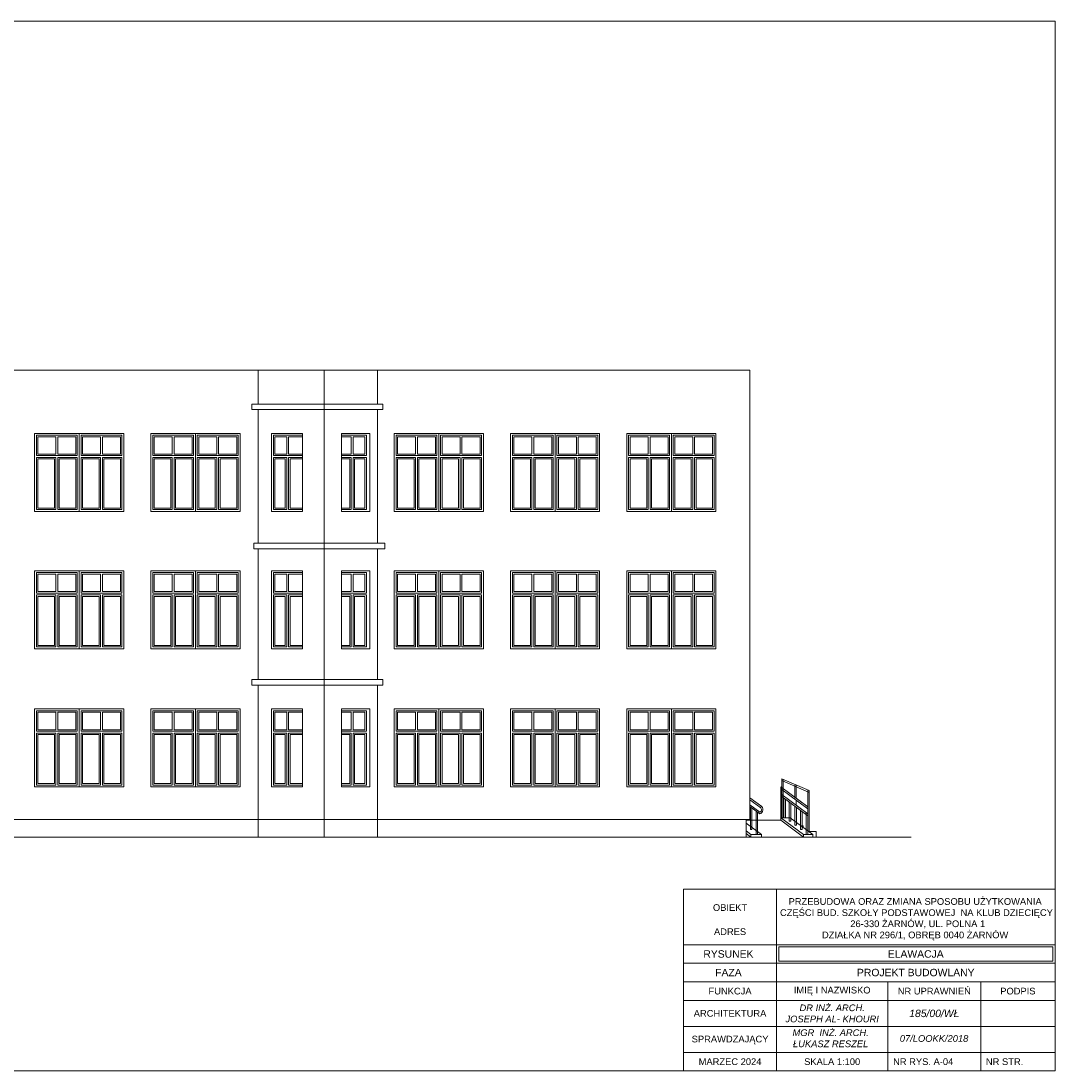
# Model space of a CAD drawing. Header units: millimetres. Extents: x 168402 to 202341, y 205146 to 229271.
# Tile 52 of 56: x 199556 to 202341, y 205426 to 208254. Entities that reach past the tile are written whole.
import ezdxf

# ---------------------------------------------------------------- set-up
doc = ezdxf.new("R2010")
doc.units = ezdxf.units.MM
doc.layers.get('0').update_dxf_attribs({"lineweight": 0})
doc.layers.add('LINIA CIENKA', color=7, linetype='Continuous', lineweight=13)
doc.layers.add('OPISY', color=251, linetype='Continuous', lineweight=9)
doc.styles.add('simplex', font='arial.ttf')

# ---------------------------------------------------------------- blocks, each defined once
blk = doc.blocks.new('G$C2A3AD980')
at = {"layer": 'LINIA CIENKA', "color": 252}
for p, q in [((23979.9, 1887), (28387.9, 1887)), ((27064.5, 1796), (27064.5, 1887)), ((27241.8, 1781), (27241.8, 1887)), ((27385.3, 1796), (27385.3, 1887)), ((28387.9, 1887), (28387.9, 677)), ((27047.5, 1796), (27400.3, 1796)), ((27047.5, 1781), (27047.5, 1796)), ((27400.3, 1781), (27400.3, 1796)), ((27047.5, 1781), (27400.3, 1781)), ((27064.5, 1421), (27064.5, 1781)), ((27241.8, 630), (27241.8, 1781)), ((27385.3, 1421), (27385.3, 1781)), ((26462.3, 1717), (26462.3, 1507)), ((26462.3, 1717), (26702.3, 1717)), ((26467.3, 1712), (26467.3, 1657)), ((26467.3, 1712), (26577.3, 1712)), ((26471.3, 1708), (26471.3, 1661)), ((26471.3, 1708), (26519.8, 1708)), ((26519.8, 1661), (26519.8, 1708)), ((26524.8, 1708), (26573.3, 1708)), ((26524.8, 1661), (26524.8, 1708)), ((26573.3, 1708), (26573.3, 1661)), ((26577.3, 1712), (26577.3, 1657)), ((26582.3, 1717), (26582.3, 1507)), ((26587.3, 1712), (26697.3, 1712)), ((26587.3, 1712), (26587.3, 1657)), ((26591.3, 1708), (26591.3, 1661)), ((26591.3, 1708), (26639.8, 1708)), ((26639.8, 1661), (26639.8, 1708)), ((26644.8, 1708), (26693.3, 1708)), ((26644.8, 1661), (26644.8, 1708)), ((26693.3, 1708), (26693.3, 1661)), ((26697.3, 1712), (26697.3, 1657)), ((26702.3, 1717), (26702.3, 1507)), ((26775.4, 1717), (26775.4, 1507)), ((26775.4, 1717), (27015.4, 1717)), ((26780.4, 1712), (26780.4, 1657)), ((26780.4, 1712), (26890.4, 1712)), ((26784.4, 1708), (26784.4, 1661)), ((26784.4, 1708), (26832.9, 1708)), ((26832.9, 1661), (26832.9, 1708)), ((26837.9, 1708), (26886.4, 1708)), ((26837.9, 1661), (26837.9, 1708)), ((26886.4, 1708), (26886.4, 1661)), ((26890.4, 1712), (26890.4, 1657)), ((26895.4, 1717), (26895.4, 1507)), ((26900.4, 1712), (27010.4, 1712)), ((26900.4, 1712), (26900.4, 1657)), ((26904.4, 1708), (26904.4, 1661)), ((26904.4, 1708), (26952.9, 1708)), ((26952.9, 1661), (26952.9, 1708)), ((26957.9, 1708), (27006.4, 1708)), ((26957.9, 1661), (26957.9, 1708)), ((27006.4, 1708), (27006.4, 1661)), ((27010.4, 1712), (27010.4, 1657)), ((27015.4, 1717), (27015.4, 1507)), ((27105.6, 1712), (27105.6, 1657)), ((27183.6, 1712), (27105.6, 1712)), ((27141.4, 1708), (27109.6, 1708)), ((27109.6, 1708), (27109.6, 1661)), ((27141.4, 1661), (27141.4, 1708)), ((27183.6, 1708), (27146.4, 1708)), ((27146.4, 1661), (27146.4, 1708)), ((27288.8, 1712), (27355.9, 1712)), ((27288.8, 1708), (27315.1, 1708)), ((27315.1, 1661), (27315.1, 1708)), ((27320.1, 1708), (27351.9, 1708)), ((27320.1, 1661), (27320.1, 1708)), ((27351.9, 1708), (27351.9, 1661)), ((27355.9, 1712), (27355.9, 1657)), ((27364.9, 1717), (27364.9, 1507)), ((27430.6, 1717), (27430.6, 1507)), ((27430.6, 1717), (27670.6, 1717)), ((27435.6, 1712), (27435.6, 1657)), ((27435.6, 1712), (27545.6, 1712)), ((27439.6, 1708), (27439.6, 1661)), ((27439.6, 1708), (27488.1, 1708)), ((27488.1, 1661), (27488.1, 1708)), ((27493.1, 1708), (27541.6, 1708)), ((27493.1, 1661), (27493.1, 1708)), ((27541.6, 1708), (27541.6, 1661)), ((27545.6, 1712), (27545.6, 1657)), ((27550.6, 1717), (27550.6, 1507)), ((27555.6, 1712), (27665.6, 1712)), ((27555.6, 1712), (27555.6, 1657)), ((27559.6, 1708), (27559.6, 1661)), ((27559.6, 1708), (27608.1, 1708)), ((27608.1, 1661), (27608.1, 1708)), ((27613.1, 1708), (27661.6, 1708)), ((27613.1, 1661), (27613.1, 1708)), ((27661.6, 1708), (27661.6, 1661)), ((27665.6, 1712), (27665.6, 1657)), ((27670.6, 1717), (27670.6, 1507)), ((27743.8, 1717), (27743.8, 1507)), ((27743.8, 1717), (27983.8, 1717)), ((27748.8, 1712), (27748.8, 1657)), ((27748.8, 1712), (27858.8, 1712)), ((27752.8, 1708), (27752.8, 1661)), ((27752.8, 1708), (27801.3, 1708)), ((27801.3, 1661), (27801.3, 1708)), ((27806.3, 1708), (27854.8, 1708)), ((27806.3, 1661), (27806.3, 1708)), ((27854.8, 1708), (27854.8, 1661)), ((27858.8, 1712), (27858.8, 1657)), ((27863.8, 1717), (27863.8, 1507)), ((27868.8, 1712), (27978.8, 1712)), ((27868.8, 1712), (27868.8, 1657)), ((27872.8, 1708), (27872.8, 1661)), ((27872.8, 1708), (27921.3, 1708)), ((27921.3, 1661), (27921.3, 1708)), ((27926.3, 1708), (27974.8, 1708)), ((27926.3, 1661), (27926.3, 1708)), ((27974.8, 1708), (27974.8, 1661)), ((27978.8, 1712), (27978.8, 1657)), ((27983.8, 1717), (27983.8, 1507)), ((28056.9, 1717), (28056.9, 1507)), ((28056.9, 1717), (28296.9, 1717)), ((28061.9, 1712), (28061.9, 1657)), ((28061.9, 1712), (28171.9, 1712)), ((28065.9, 1708), (28065.9, 1661)), ((28065.9, 1708), (28114.4, 1708)), ((28114.4, 1661), (28114.4, 1708)), ((28119.4, 1708), (28167.9, 1708)), ((28119.4, 1661), (28119.4, 1708)), ((28167.9, 1708), (28167.9, 1661)), ((28171.9, 1712), (28171.9, 1657)), ((28176.9, 1717), (28176.9, 1507)), ((28181.9, 1712), (28291.9, 1712)), ((28181.9, 1712), (28181.9, 1657)), ((28185.9, 1708), (28185.9, 1661)), ((28185.9, 1708), (28234.4, 1708)), ((28234.4, 1661), (28234.4, 1708)), ((28239.4, 1708), (28287.9, 1708)), ((28239.4, 1661), (28239.4, 1708)), ((28287.9, 1708), (28287.9, 1661)), ((28291.9, 1712), (28291.9, 1657)), ((28296.9, 1717), (28296.9, 1507)), ((26467.3, 1657), (26577.3, 1657)), ((26467.3, 1652), (26467.3, 1512)), ((26467.3, 1652), (26519.8, 1652)), ((26471.3, 1661), (26519.8, 1661)), ((26471.3, 1648), (26471.3, 1516)), ((26471.3, 1648), (26515.8, 1648)), ((26515.8, 1648), (26515.8, 1516)), ((26519.8, 1652), (26519.8, 1512)), ((26524.8, 1661), (26573.3, 1661)), ((26524.8, 1652), (26577.3, 1652)), ((26524.8, 1652), (26524.8, 1512)), ((26528.8, 1648), (26573.3, 1648)), ((26528.8, 1648), (26528.8, 1516)), ((26573.3, 1648), (26573.3, 1516)), ((26577.3, 1652), (26577.3, 1512)), ((26587.3, 1657), (26697.3, 1657)), ((26587.3, 1652), (26639.8, 1652)), ((26587.3, 1652), (26587.3, 1512)), ((26591.3, 1661), (26639.8, 1661)), ((26591.3, 1648), (26591.3, 1516)), ((26591.3, 1648), (26635.8, 1648)), ((26635.8, 1648), (26635.8, 1516)), ((26639.8, 1652), (26639.8, 1512)), ((26644.8, 1661), (26693.3, 1661)), ((26644.8, 1652), (26697.3, 1652)), ((26644.8, 1652), (26644.8, 1512)), ((26648.8, 1648), (26693.3, 1648)), ((26648.8, 1648), (26648.8, 1516)), ((26693.3, 1648), (26693.3, 1516)), ((26697.3, 1652), (26697.3, 1512)), ((26780.4, 1657), (26890.4, 1657)), ((26780.4, 1652), (26780.4, 1512)), ((26780.4, 1652), (26832.9, 1652)), ((26784.4, 1661), (26832.9, 1661)), ((26784.4, 1648), (26784.4, 1516)), ((26784.4, 1648), (26828.9, 1648)), ((26828.9, 1648), (26828.9, 1516)), ((26832.9, 1652), (26832.9, 1512)), ((26837.9, 1661), (26886.4, 1661)), ((26837.9, 1652), (26890.4, 1652)), ((26837.9, 1652), (26837.9, 1512)), ((26841.9, 1648), (26886.4, 1648)), ((26841.9, 1648), (26841.9, 1516)), ((26886.4, 1648), (26886.4, 1516)), ((26890.4, 1652), (26890.4, 1512)), ((26900.4, 1657), (27010.4, 1657)), ((26900.4, 1652), (26952.9, 1652)), ((26900.4, 1652), (26900.4, 1512)), ((26904.4, 1661), (26952.9, 1661)), ((26904.4, 1648), (26904.4, 1516)), ((26904.4, 1648), (26948.9, 1648)), ((26948.9, 1648), (26948.9, 1516)), ((26952.9, 1652), (26952.9, 1512)), ((26957.9, 1661), (27006.4, 1661)), ((26957.9, 1652), (27010.4, 1652)), ((26957.9, 1652), (26957.9, 1512)), ((26961.9, 1648), (27006.4, 1648)), ((26961.9, 1648), (26961.9, 1516)), ((27006.4, 1648), (27006.4, 1516)), ((27010.4, 1652), (27010.4, 1512)), ((27183.6, 1657), (27105.6, 1657)), ((27105.6, 1652), (27105.6, 1512)), ((27141.4, 1652), (27105.6, 1652)), ((27141.4, 1661), (27109.6, 1661)), ((27137.4, 1648), (27109.6, 1648)), ((27109.6, 1648), (27109.6, 1516)), ((27137.4, 1648), (27137.4, 1516)), ((27141.4, 1652), (27141.4, 1512)), ((27183.6, 1661), (27146.4, 1661)), ((27183.6, 1652), (27146.4, 1652)), ((27146.4, 1652), (27146.4, 1512)), ((27183.6, 1648), (27150.4, 1648)), ((27150.4, 1648), (27150.4, 1516)), ((27288.8, 1661), (27315.1, 1661)), ((27288.8, 1657), (27355.9, 1657)), ((27288.8, 1652), (27315.1, 1652)), ((27288.8, 1648), (27311.1, 1648)), ((27311.1, 1648), (27311.1, 1516)), ((27315.1, 1652), (27315.1, 1512)), ((27320.1, 1661), (27351.9, 1661)), ((27320.1, 1652), (27355.9, 1652)), ((27320.1, 1652), (27320.1, 1512)), ((27324.1, 1648), (27351.9, 1648)), ((27324.1, 1648), (27324.1, 1516)), ((27351.9, 1648), (27351.9, 1516)), ((27355.9, 1652), (27355.9, 1512)), ((27435.6, 1657), (27545.6, 1657)), ((27435.6, 1652), (27435.6, 1512)), ((27435.6, 1652), (27488.1, 1652)), ((27439.6, 1661), (27488.1, 1661)), ((27439.6, 1648), (27439.6, 1516)), ((27439.6, 1648), (27484.1, 1648)), ((27484.1, 1648), (27484.1, 1516)), ((27488.1, 1652), (27488.1, 1512)), ((27493.1, 1661), (27541.6, 1661)), ((27493.1, 1652), (27545.6, 1652)), ((27493.1, 1652), (27493.1, 1512)), ((27497.1, 1648), (27541.6, 1648)), ((27497.1, 1648), (27497.1, 1516)), ((27541.6, 1648), (27541.6, 1516)), ((27545.6, 1652), (27545.6, 1512)), ((27555.6, 1657), (27665.6, 1657)), ((27555.6, 1652), (27608.1, 1652)), ((27555.6, 1652), (27555.6, 1512)), ((27559.6, 1661), (27608.1, 1661)), ((27559.6, 1648), (27559.6, 1516)), ((27559.6, 1648), (27604.1, 1648)), ((27604.1, 1648), (27604.1, 1516)), ((27608.1, 1652), (27608.1, 1512)), ((27613.1, 1661), (27661.6, 1661)), ((27613.1, 1652), (27665.6, 1652)), ((27613.1, 1652), (27613.1, 1512)), ((27617.1, 1648), (27661.6, 1648)), ((27617.1, 1648), (27617.1, 1516)), ((27661.6, 1648), (27661.6, 1516)), ((27665.6, 1652), (27665.6, 1512)), ((27748.8, 1657), (27858.8, 1657)), ((27748.8, 1652), (27748.8, 1512)), ((27748.8, 1652), (27801.3, 1652)), ((27752.8, 1661), (27801.3, 1661)), ((27752.8, 1648), (27752.8, 1516)), ((27752.8, 1648), (27797.3, 1648)), ((27797.3, 1648), (27797.3, 1516)), ((27801.3, 1652), (27801.3, 1512)), ((27806.3, 1661), (27854.8, 1661)), ((27806.3, 1652), (27858.8, 1652)), ((27806.3, 1652), (27806.3, 1512)), ((27810.3, 1648), (27854.8, 1648)), ((27810.3, 1648), (27810.3, 1516)), ((27854.8, 1648), (27854.8, 1516)), ((27858.8, 1652), (27858.8, 1512)), ((27868.8, 1657), (27978.8, 1657)), ((27868.8, 1652), (27921.3, 1652)), ((27868.8, 1652), (27868.8, 1512)), ((27872.8, 1661), (27921.3, 1661)), ((27872.8, 1648), (27872.8, 1516)), ((27872.8, 1648), (27917.3, 1648)), ((27917.3, 1648), (27917.3, 1516)), ((27921.3, 1652), (27921.3, 1512)), ((27926.3, 1661), (27974.8, 1661)), ((27926.3, 1652), (27978.8, 1652)), ((27926.3, 1652), (27926.3, 1512)), ((27930.3, 1648), (27974.8, 1648)), ((27930.3, 1648), (27930.3, 1516)), ((27974.8, 1648), (27974.8, 1516)), ((27978.8, 1652), (27978.8, 1512)), ((28061.9, 1657), (28171.9, 1657)), ((28061.9, 1652), (28061.9, 1512)), ((28061.9, 1652), (28114.4, 1652)), ((28065.9, 1661), (28114.4, 1661)), ((28065.9, 1648), (28065.9, 1516)), ((28065.9, 1648), (28110.4, 1648)), ((28110.4, 1648), (28110.4, 1516)), ((28114.4, 1652), (28114.4, 1512)), ((28119.4, 1661), (28167.9, 1661)), ((28119.4, 1652), (28171.9, 1652)), ((28119.4, 1652), (28119.4, 1512)), ((28123.4, 1648), (28167.9, 1648)), ((28123.4, 1648), (28123.4, 1516)), ((28167.9, 1648), (28167.9, 1516)), ((28171.9, 1652), (28171.9, 1512)), ((28181.9, 1657), (28291.9, 1657)), ((28181.9, 1652), (28234.4, 1652)), ((28181.9, 1652), (28181.9, 1512)), ((28185.9, 1661), (28234.4, 1661)), ((28185.9, 1648), (28185.9, 1516)), ((28185.9, 1648), (28230.4, 1648)), ((28230.4, 1648), (28230.4, 1516)), ((28234.4, 1652), (28234.4, 1512)), ((28239.4, 1661), (28287.9, 1661)), ((28239.4, 1652), (28291.9, 1652)), ((28239.4, 1652), (28239.4, 1512)), ((28243.4, 1648), (28287.9, 1648)), ((28243.4, 1648), (28243.4, 1516)), ((28287.9, 1648), (28287.9, 1516)), ((28291.9, 1652), (28291.9, 1512)), ((26462.3, 1507), (26702.3, 1507)), ((26467.3, 1512), (26519.8, 1512)), ((26471.3, 1516), (26515.8, 1516)), ((26524.8, 1512), (26577.3, 1512)), ((26528.8, 1516), (26573.3, 1516)), ((26587.3, 1512), (26639.8, 1512)), ((26591.3, 1516), (26635.8, 1516)), ((26644.8, 1512), (26697.3, 1512)), ((26648.8, 1516), (26693.3, 1516)), ((26775.4, 1507), (27015.4, 1507)), ((26780.4, 1512), (26832.9, 1512)), ((26784.4, 1516), (26828.9, 1516)), ((26837.9, 1512), (26890.4, 1512)), ((26841.9, 1516), (26886.4, 1516)), ((26900.4, 1512), (26952.9, 1512)), ((26904.4, 1516), (26948.9, 1516)), ((26957.9, 1512), (27010.4, 1512)), ((26961.9, 1516), (27006.4, 1516)), ((27141.4, 1512), (27105.6, 1512)), ((27137.4, 1516), (27109.6, 1516)), ((27183.6, 1512), (27146.4, 1512)), ((27183.6, 1516), (27150.4, 1516)), ((27288.8, 1516), (27311.1, 1516)), ((27288.8, 1512), (27315.1, 1512)), ((27320.1, 1512), (27355.9, 1512)), ((27324.1, 1516), (27351.9, 1516)), ((27430.6, 1507), (27670.6, 1507)), ((27435.6, 1512), (27488.1, 1512)), ((27439.6, 1516), (27484.1, 1516)), ((27493.1, 1512), (27545.6, 1512)), ((27497.1, 1516), (27541.6, 1516)), ((27555.6, 1512), (27608.1, 1512)), ((27559.6, 1516), (27604.1, 1516)), ((27613.1, 1512), (27665.6, 1512)), ((27617.1, 1516), (27661.6, 1516)), ((27743.8, 1507), (27983.8, 1507)), ((27748.8, 1512), (27801.3, 1512)), ((27752.8, 1516), (27797.3, 1516)), ((27806.3, 1512), (27858.8, 1512)), ((27810.3, 1516), (27854.8, 1516)), ((27868.8, 1512), (27921.3, 1512)), ((27872.8, 1516), (27917.3, 1516)), ((27926.3, 1512), (27978.8, 1512)), ((27930.3, 1516), (27974.8, 1516)), ((28056.9, 1507), (28296.9, 1507)), ((28061.9, 1512), (28114.4, 1512)), ((28065.9, 1516), (28110.4, 1516)), ((28119.4, 1512), (28171.9, 1512)), ((28123.4, 1516), (28167.9, 1516)), ((28181.9, 1512), (28234.4, 1512)), ((28185.9, 1516), (28230.4, 1516)), ((28239.4, 1512), (28291.9, 1512)), ((28243.4, 1516), (28287.9, 1516)), ((27052.5, 1421), (27405.3, 1421)), ((27052.5, 1406), (27052.5, 1421)), ((27405.3, 1406), (27405.3, 1421)), ((27052.5, 1406), (27405.3, 1406)), ((27064.5, 1054), (27064.5, 1406)), ((27385.3, 1054), (27385.3, 1406)), ((26462.3, 1347), (26462.3, 1137)), ((26462.3, 1347), (26702.3, 1347)), ((26467.3, 1342), (26467.3, 1287)), ((26467.3, 1342), (26577.3, 1342)), ((26471.3, 1338), (26471.3, 1291)), ((26471.3, 1338), (26519.8, 1338)), ((26519.8, 1291), (26519.8, 1338)), ((26524.8, 1338), (26573.3, 1338)), ((26524.8, 1291), (26524.8, 1338)), ((26573.3, 1338), (26573.3, 1291)), ((26577.3, 1342), (26577.3, 1287)), ((26582.3, 1347), (26582.3, 1137)), ((26587.3, 1342), (26697.3, 1342)), ((26587.3, 1342), (26587.3, 1287)), ((26591.3, 1338), (26591.3, 1291)), ((26591.3, 1338), (26639.8, 1338)), ((26639.8, 1291), (26639.8, 1338)), ((26644.8, 1338), (26693.3, 1338)), ((26644.8, 1291), (26644.8, 1338)), ((26693.3, 1338), (26693.3, 1291)), ((26697.3, 1342), (26697.3, 1287)), ((26702.3, 1347), (26702.3, 1137)), ((26775.4, 1347), (26775.4, 1137)), ((26775.4, 1347), (27015.4, 1347)), ((26780.4, 1342), (26780.4, 1287)), ((26780.4, 1342), (26890.4, 1342)), ((26784.4, 1338), (26784.4, 1291)), ((26784.4, 1338), (26832.9, 1338)), ((26832.9, 1291), (26832.9, 1338)), ((26837.9, 1338), (26886.4, 1338)), ((26837.9, 1291), (26837.9, 1338)), ((26886.4, 1338), (26886.4, 1291)), ((26890.4, 1342), (26890.4, 1287)), ((26895.4, 1347), (26895.4, 1137)), ((26900.4, 1342), (27010.4, 1342)), ((26900.4, 1342), (26900.4, 1287)), ((26904.4, 1338), (26904.4, 1291)), ((26904.4, 1338), (26952.9, 1338)), ((26952.9, 1291), (26952.9, 1338)), ((26957.9, 1338), (27006.4, 1338)), ((26957.9, 1291), (26957.9, 1338)), ((27006.4, 1338), (27006.4, 1291)), ((27010.4, 1342), (27010.4, 1287)), ((27015.4, 1347), (27015.4, 1137)), ((27105.6, 1342), (27105.6, 1287)), ((27183.6, 1342), (27105.6, 1342)), ((27141.4, 1338), (27109.6, 1338)), ((27109.6, 1338), (27109.6, 1291)), ((27141.4, 1291), (27141.4, 1338)), ((27183.6, 1338), (27146.4, 1338)), ((27146.4, 1291), (27146.4, 1338)), ((27288.8, 1342), (27355.9, 1342)), ((27288.8, 1338), (27315.1, 1338)), ((27315.1, 1291), (27315.1, 1338)), ((27320.1, 1338), (27351.9, 1338)), ((27320.1, 1291), (27320.1, 1338)), ((27351.9, 1338), (27351.9, 1291)), ((27355.9, 1342), (27355.9, 1287)), ((27364.9, 1347), (27364.9, 1137)), ((27430.6, 1347), (27430.6, 1137)), ((27430.6, 1347), (27670.6, 1347)), ((27435.6, 1342), (27435.6, 1287)), ((27435.6, 1342), (27545.6, 1342)), ((27439.6, 1338), (27439.6, 1291)), ((27439.6, 1338), (27488.1, 1338)), ((27488.1, 1291), (27488.1, 1338)), ((27493.1, 1338), (27541.6, 1338)), ((27493.1, 1291), (27493.1, 1338)), ((27541.6, 1338), (27541.6, 1291)), ((27545.6, 1342), (27545.6, 1287)), ((27550.6, 1347), (27550.6, 1137)), ((27555.6, 1342), (27665.6, 1342)), ((27555.6, 1342), (27555.6, 1287)), ((27559.6, 1338), (27559.6, 1291)), ((27559.6, 1338), (27608.1, 1338)), ((27608.1, 1291), (27608.1, 1338)), ((27613.1, 1338), (27661.6, 1338)), ((27613.1, 1291), (27613.1, 1338)), ((27661.6, 1338), (27661.6, 1291)), ((27665.6, 1342), (27665.6, 1287)), ((27670.6, 1347), (27670.6, 1137)), ((27743.8, 1347), (27743.8, 1137)), ((27743.8, 1347), (27983.8, 1347)), ((27748.8, 1342), (27748.8, 1287)), ((27748.8, 1342), (27858.8, 1342)), ((27752.8, 1338), (27752.8, 1291)), ((27752.8, 1338), (27801.3, 1338)), ((27801.3, 1291), (27801.3, 1338)), ((27806.3, 1338), (27854.8, 1338)), ((27806.3, 1291), (27806.3, 1338)), ((27854.8, 1338), (27854.8, 1291)), ((27858.8, 1342), (27858.8, 1287)), ((27863.8, 1347), (27863.8, 1137)), ((27868.8, 1342), (27978.8, 1342)), ((27868.8, 1342), (27868.8, 1287)), ((27872.8, 1338), (27872.8, 1291)), ((27872.8, 1338), (27921.3, 1338)), ((27921.3, 1291), (27921.3, 1338)), ((27926.3, 1338), (27974.8, 1338)), ((27926.3, 1291), (27926.3, 1338)), ((27974.8, 1338), (27974.8, 1291)), ((27978.8, 1342), (27978.8, 1287)), ((27983.8, 1347), (27983.8, 1137)), ((28056.9, 1347), (28056.9, 1137)), ((28056.9, 1347), (28296.9, 1347)), ((28061.9, 1342), (28061.9, 1287)), ((28061.9, 1342), (28171.9, 1342)), ((28065.9, 1338), (28065.9, 1291)), ((28065.9, 1338), (28114.4, 1338)), ((28114.4, 1291), (28114.4, 1338)), ((28119.4, 1338), (28167.9, 1338)), ((28119.4, 1291), (28119.4, 1338)), ((28167.9, 1338), (28167.9, 1291)), ((28171.9, 1342), (28171.9, 1287)), ((28176.9, 1347), (28176.9, 1137)), ((28181.9, 1342), (28291.9, 1342)), ((28181.9, 1342), (28181.9, 1287)), ((28185.9, 1338), (28185.9, 1291)), ((28185.9, 1338), (28234.4, 1338)), ((28234.4, 1291), (28234.4, 1338)), ((28239.4, 1338), (28287.9, 1338)), ((28239.4, 1291), (28239.4, 1338)), ((28287.9, 1338), (28287.9, 1291)), ((28291.9, 1342), (28291.9, 1287)), ((28296.9, 1347), (28296.9, 1137)), ((26467.3, 1287), (26577.3, 1287)), ((26467.3, 1282), (26467.3, 1142)), ((26467.3, 1282), (26519.8, 1282)), ((26471.3, 1291), (26519.8, 1291)), ((26471.3, 1278), (26471.3, 1146)), ((26471.3, 1278), (26515.8, 1278)), ((26515.8, 1278), (26515.8, 1146)), ((26519.8, 1282), (26519.8, 1142)), ((26524.8, 1291), (26573.3, 1291)), ((26524.8, 1282), (26577.3, 1282)), ((26524.8, 1282), (26524.8, 1142)), ((26528.8, 1278), (26573.3, 1278)), ((26528.8, 1278), (26528.8, 1146)), ((26573.3, 1278), (26573.3, 1146)), ((26577.3, 1282), (26577.3, 1142)), ((26587.3, 1287), (26697.3, 1287)), ((26587.3, 1282), (26639.8, 1282)), ((26587.3, 1282), (26587.3, 1142)), ((26591.3, 1291), (26639.8, 1291)), ((26591.3, 1278), (26591.3, 1146)), ((26591.3, 1278), (26635.8, 1278)), ((26635.8, 1278), (26635.8, 1146)), ((26639.8, 1282), (26639.8, 1142)), ((26644.8, 1291), (26693.3, 1291)), ((26644.8, 1282), (26697.3, 1282)), ((26644.8, 1282), (26644.8, 1142)), ((26648.8, 1278), (26693.3, 1278)), ((26648.8, 1278), (26648.8, 1146)), ((26693.3, 1278), (26693.3, 1146)), ((26697.3, 1282), (26697.3, 1142)), ((26780.4, 1287), (26890.4, 1287)), ((26780.4, 1282), (26780.4, 1142)), ((26780.4, 1282), (26832.9, 1282)), ((26784.4, 1291), (26832.9, 1291)), ((26784.4, 1278), (26784.4, 1146)), ((26784.4, 1278), (26828.9, 1278)), ((26828.9, 1278), (26828.9, 1146)), ((26832.9, 1282), (26832.9, 1142)), ((26837.9, 1291), (26886.4, 1291)), ((26837.9, 1282), (26890.4, 1282)), ((26837.9, 1282), (26837.9, 1142)), ((26841.9, 1278), (26886.4, 1278)), ((26841.9, 1278), (26841.9, 1146)), ((26886.4, 1278), (26886.4, 1146)), ((26890.4, 1282), (26890.4, 1142)), ((26900.4, 1287), (27010.4, 1287)), ((26900.4, 1282), (26952.9, 1282)), ((26900.4, 1282), (26900.4, 1142)), ((26904.4, 1291), (26952.9, 1291)), ((26904.4, 1278), (26904.4, 1146)), ((26904.4, 1278), (26948.9, 1278)), ((26948.9, 1278), (26948.9, 1146)), ((26952.9, 1282), (26952.9, 1142)), ((26957.9, 1291), (27006.4, 1291)), ((26957.9, 1282), (27010.4, 1282)), ((26957.9, 1282), (26957.9, 1142)), ((26961.9, 1278), (27006.4, 1278)), ((26961.9, 1278), (26961.9, 1146)), ((27006.4, 1278), (27006.4, 1146)), ((27010.4, 1282), (27010.4, 1142)), ((27183.6, 1287), (27105.6, 1287)), ((27105.6, 1282), (27105.6, 1142)), ((27141.4, 1282), (27105.6, 1282)), ((27141.4, 1291), (27109.6, 1291)), ((27137.4, 1278), (27109.6, 1278)), ((27109.6, 1278), (27109.6, 1146)), ((27137.4, 1278), (27137.4, 1146)), ((27141.4, 1282), (27141.4, 1142)), ((27183.6, 1291), (27146.4, 1291)), ((27183.6, 1282), (27146.4, 1282)), ((27146.4, 1282), (27146.4, 1142)), ((27183.6, 1278), (27150.4, 1278)), ((27150.4, 1278), (27150.4, 1146)), ((27288.8, 1291), (27315.1, 1291)), ((27288.8, 1287), (27355.9, 1287)), ((27288.8, 1282), (27315.1, 1282)), ((27288.8, 1278), (27311.1, 1278)), ((27311.1, 1278), (27311.1, 1146)), ((27315.1, 1282), (27315.1, 1142)), ((27320.1, 1291), (27351.9, 1291)), ((27320.1, 1282), (27355.9, 1282)), ((27320.1, 1282), (27320.1, 1142)), ((27324.1, 1278), (27351.9, 1278)), ((27324.1, 1278), (27324.1, 1146)), ((27351.9, 1278), (27351.9, 1146)), ((27355.9, 1282), (27355.9, 1142)), ((27435.6, 1287), (27545.6, 1287)), ((27435.6, 1282), (27435.6, 1142)), ((27435.6, 1282), (27488.1, 1282)), ((27439.6, 1291), (27488.1, 1291)), ((27439.6, 1278), (27439.6, 1146)), ((27439.6, 1278), (27484.1, 1278)), ((27484.1, 1278), (27484.1, 1146)), ((27488.1, 1282), (27488.1, 1142)), ((27493.1, 1291), (27541.6, 1291)), ((27493.1, 1282), (27545.6, 1282)), ((27493.1, 1282), (27493.1, 1142)), ((27497.1, 1278), (27541.6, 1278)), ((27497.1, 1278), (27497.1, 1146)), ((27541.6, 1278), (27541.6, 1146)), ((27545.6, 1282), (27545.6, 1142)), ((27555.6, 1287), (27665.6, 1287)), ((27555.6, 1282), (27608.1, 1282)), ((27555.6, 1282), (27555.6, 1142)), ((27559.6, 1291), (27608.1, 1291)), ((27559.6, 1278), (27559.6, 1146)), ((27559.6, 1278), (27604.1, 1278)), ((27604.1, 1278), (27604.1, 1146)), ((27608.1, 1282), (27608.1, 1142)), ((27613.1, 1291), (27661.6, 1291)), ((27613.1, 1282), (27665.6, 1282)), ((27613.1, 1282), (27613.1, 1142)), ((27617.1, 1278), (27661.6, 1278)), ((27617.1, 1278), (27617.1, 1146)), ((27661.6, 1278), (27661.6, 1146)), ((27665.6, 1282), (27665.6, 1142)), ((27748.8, 1287), (27858.8, 1287)), ((27748.8, 1282), (27748.8, 1142)), ((27748.8, 1282), (27801.3, 1282)), ((27752.8, 1291), (27801.3, 1291)), ((27752.8, 1278), (27752.8, 1146)), ((27752.8, 1278), (27797.3, 1278)), ((27797.3, 1278), (27797.3, 1146)), ((27801.3, 1282), (27801.3, 1142)), ((27806.3, 1291), (27854.8, 1291)), ((27806.3, 1282), (27858.8, 1282)), ((27806.3, 1282), (27806.3, 1142)), ((27810.3, 1278), (27854.8, 1278)), ((27810.3, 1278), (27810.3, 1146)), ((27854.8, 1278), (27854.8, 1146)), ((27858.8, 1282), (27858.8, 1142)), ((27868.8, 1287), (27978.8, 1287)), ((27868.8, 1282), (27921.3, 1282)), ((27868.8, 1282), (27868.8, 1142)), ((27872.8, 1291), (27921.3, 1291)), ((27872.8, 1278), (27872.8, 1146)), ((27872.8, 1278), (27917.3, 1278)), ((27917.3, 1278), (27917.3, 1146)), ((27921.3, 1282), (27921.3, 1142)), ((27926.3, 1291), (27974.8, 1291)), ((27926.3, 1282), (27978.8, 1282)), ((27926.3, 1282), (27926.3, 1142)), ((27930.3, 1278), (27974.8, 1278)), ((27930.3, 1278), (27930.3, 1146)), ((27974.8, 1278), (27974.8, 1146)), ((27978.8, 1282), (27978.8, 1142)), ((28061.9, 1287), (28171.9, 1287)), ((28061.9, 1282), (28061.9, 1142)), ((28061.9, 1282), (28114.4, 1282)), ((28065.9, 1291), (28114.4, 1291)), ((28065.9, 1278), (28065.9, 1146)), ((28065.9, 1278), (28110.4, 1278)), ((28110.4, 1278), (28110.4, 1146)), ((28114.4, 1282), (28114.4, 1142)), ((28119.4, 1291), (28167.9, 1291)), ((28119.4, 1282), (28171.9, 1282)), ((28119.4, 1282), (28119.4, 1142)), ((28123.4, 1278), (28167.9, 1278)), ((28123.4, 1278), (28123.4, 1146)), ((28167.9, 1278), (28167.9, 1146)), ((28171.9, 1282), (28171.9, 1142)), ((28181.9, 1287), (28291.9, 1287)), ((28181.9, 1282), (28234.4, 1282)), ((28181.9, 1282), (28181.9, 1142)), ((28185.9, 1291), (28234.4, 1291)), ((28185.9, 1278), (28185.9, 1146)), ((28185.9, 1278), (28230.4, 1278)), ((28230.4, 1278), (28230.4, 1146)), ((28234.4, 1282), (28234.4, 1142)), ((28239.4, 1291), (28287.9, 1291)), ((28239.4, 1282), (28291.9, 1282)), ((28239.4, 1282), (28239.4, 1142)), ((28243.4, 1278), (28287.9, 1278)), ((28243.4, 1278), (28243.4, 1146)), ((28287.9, 1278), (28287.9, 1146)), ((28291.9, 1282), (28291.9, 1142)), ((26462.3, 1137), (26702.3, 1137)), ((26467.3, 1142), (26519.8, 1142)), ((26471.3, 1146), (26515.8, 1146)), ((26524.8, 1142), (26577.3, 1142)), ((26528.8, 1146), (26573.3, 1146)), ((26587.3, 1142), (26639.8, 1142)), ((26591.3, 1146), (26635.8, 1146)), ((26644.8, 1142), (26697.3, 1142)), ((26648.8, 1146), (26693.3, 1146)), ((26775.4, 1137), (27015.4, 1137)), ((26780.4, 1142), (26832.9, 1142)), ((26784.4, 1146), (26828.9, 1146)), ((26837.9, 1142), (26890.4, 1142)), ((26841.9, 1146), (26886.4, 1146)), ((26900.4, 1142), (26952.9, 1142)), ((26904.4, 1146), (26948.9, 1146)), ((26957.9, 1142), (27010.4, 1142)), ((26961.9, 1146), (27006.4, 1146)), ((27141.4, 1142), (27105.6, 1142)), ((27137.4, 1146), (27109.6, 1146)), ((27183.6, 1142), (27146.4, 1142)), ((27183.6, 1146), (27150.4, 1146)), ((27288.8, 1146), (27311.1, 1146)), ((27288.8, 1142), (27315.1, 1142)), ((27320.1, 1142), (27355.9, 1142)), ((27324.1, 1146), (27351.9, 1146)), ((27430.6, 1137), (27670.6, 1137)), ((27435.6, 1142), (27488.1, 1142)), ((27439.6, 1146), (27484.1, 1146)), ((27493.1, 1142), (27545.6, 1142)), ((27497.1, 1146), (27541.6, 1146)), ((27555.6, 1142), (27608.1, 1142)), ((27559.6, 1146), (27604.1, 1146)), ((27613.1, 1142), (27665.6, 1142)), ((27617.1, 1146), (27661.6, 1146)), ((27743.8, 1137), (27983.8, 1137)), ((27748.8, 1142), (27801.3, 1142)), ((27752.8, 1146), (27797.3, 1146)), ((27806.3, 1142), (27858.8, 1142)), ((27810.3, 1146), (27854.8, 1146)), ((27868.8, 1142), (27921.3, 1142)), ((27872.8, 1146), (27917.3, 1146)), ((27926.3, 1142), (27978.8, 1142)), ((27930.3, 1146), (27974.8, 1146)), ((28056.9, 1137), (28296.9, 1137)), ((28061.9, 1142), (28114.4, 1142)), ((28065.9, 1146), (28110.4, 1146)), ((28119.4, 1142), (28171.9, 1142)), ((28123.4, 1146), (28167.9, 1146)), ((28181.9, 1142), (28234.4, 1142)), ((28185.9, 1146), (28230.4, 1146)), ((28239.4, 1142), (28291.9, 1142)), ((28243.4, 1146), (28287.9, 1146)), ((27047.5, 1054), (27400.3, 1054)), ((27047.5, 1039), (27047.5, 1054)), ((27400.3, 1039), (27400.3, 1054)), ((27047.5, 1039), (27064.5, 1039)), ((27064.5, 630), (27064.5, 1039)), ((27064.5, 1039), (27400.3, 1039)), ((27385.3, 630), (27385.3, 1039)), ((26462.3, 975), (26462.3, 765)), ((26462.3, 975), (26702.3, 975)), ((26467.3, 970), (26467.3, 915)), ((26467.3, 970), (26577.3, 970)), ((26471.3, 966), (26471.3, 919)), ((26471.3, 966), (26519.8, 966)), ((26519.8, 919), (26519.8, 966)), ((26524.8, 966), (26573.3, 966)), ((26524.8, 919), (26524.8, 966)), ((26573.3, 966), (26573.3, 919)), ((26577.3, 970), (26577.3, 915)), ((26582.3, 975), (26582.3, 765)), ((26587.3, 970), (26697.3, 970)), ((26587.3, 970), (26587.3, 915)), ((26591.3, 966), (26591.3, 919)), ((26591.3, 966), (26639.8, 966)), ((26639.8, 919), (26639.8, 966)), ((26644.8, 966), (26693.3, 966)), ((26644.8, 919), (26644.8, 966)), ((26693.3, 966), (26693.3, 919)), ((26697.3, 970), (26697.3, 915)), ((26702.3, 975), (26702.3, 765)), ((26775.4, 975), (26775.4, 765)), ((26775.4, 975), (27015.4, 975)), ((26780.4, 970), (26780.4, 915)), ((26780.4, 970), (26890.4, 970)), ((26784.4, 966), (26784.4, 919)), ((26784.4, 966), (26832.9, 966)), ((26832.9, 919), (26832.9, 966)), ((26837.9, 966), (26886.4, 966)), ((26837.9, 919), (26837.9, 966)), ((26886.4, 966), (26886.4, 919)), ((26890.4, 970), (26890.4, 915)), ((26895.4, 975), (26895.4, 765)), ((26900.4, 970), (27010.4, 970)), ((26900.4, 970), (26900.4, 915)), ((26904.4, 966), (26904.4, 919)), ((26904.4, 966), (26952.9, 966)), ((26952.9, 919), (26952.9, 966)), ((26957.9, 966), (27006.4, 966)), ((26957.9, 919), (26957.9, 966)), ((27006.4, 966), (27006.4, 919)), ((27010.4, 970), (27010.4, 915)), ((27015.4, 975), (27015.4, 765)), ((27105.6, 970), (27105.6, 915)), ((27183.6, 970), (27105.6, 970)), ((27141.4, 966), (27109.6, 966)), ((27109.6, 966), (27109.6, 919)), ((27141.4, 919), (27141.4, 966)), ((27183.6, 966), (27146.4, 966)), ((27146.4, 919), (27146.4, 966)), ((27288.8, 970), (27355.9, 970)), ((27288.8, 966), (27315.1, 966)), ((27315.1, 919), (27315.1, 966)), ((27320.1, 966), (27351.9, 966)), ((27320.1, 919), (27320.1, 966)), ((27351.9, 966), (27351.9, 919)), ((27355.9, 970), (27355.9, 915)), ((27364.9, 975), (27364.9, 765)), ((27430.6, 975), (27430.6, 765)), ((27430.6, 975), (27670.6, 975)), ((27435.6, 970), (27435.6, 915)), ((27435.6, 970), (27545.6, 970)), ((27439.6, 966), (27439.6, 919)), ((27439.6, 966), (27488.1, 966)), ((27488.1, 919), (27488.1, 966)), ((27493.1, 966), (27541.6, 966)), ((27493.1, 919), (27493.1, 966)), ((27541.6, 966), (27541.6, 919)), ((27545.6, 970), (27545.6, 915)), ((27550.6, 975), (27550.6, 765)), ((27555.6, 970), (27665.6, 970)), ((27555.6, 970), (27555.6, 915)), ((27559.6, 966), (27559.6, 919)), ((27559.6, 966), (27608.1, 966)), ((27608.1, 919), (27608.1, 966)), ((27613.1, 966), (27661.6, 966)), ((27613.1, 919), (27613.1, 966)), ((27661.6, 966), (27661.6, 919)), ((27665.6, 970), (27665.6, 915)), ((27670.6, 975), (27670.6, 765)), ((27743.8, 975), (27743.8, 765)), ((27743.8, 975), (27983.8, 975)), ((27748.8, 970), (27748.8, 915)), ((27748.8, 970), (27858.8, 970)), ((27752.8, 966), (27752.8, 919)), ((27752.8, 966), (27801.3, 966)), ((27801.3, 919), (27801.3, 966)), ((27806.3, 966), (27854.8, 966)), ((27806.3, 919), (27806.3, 966)), ((27854.8, 966), (27854.8, 919)), ((27858.8, 970), (27858.8, 915)), ((27863.8, 975), (27863.8, 765)), ((27868.8, 970), (27978.8, 970)), ((27868.8, 970), (27868.8, 915)), ((27872.8, 966), (27872.8, 919)), ((27872.8, 966), (27921.3, 966)), ((27921.3, 919), (27921.3, 966)), ((27926.3, 966), (27974.8, 966)), ((27926.3, 919), (27926.3, 966)), ((27974.8, 966), (27974.8, 919)), ((27978.8, 970), (27978.8, 915)), ((27983.8, 975), (27983.8, 765)), ((28056.9, 975), (28056.9, 765)), ((28056.9, 975), (28296.9, 975)), ((28061.9, 970), (28061.9, 915)), ((28061.9, 970), (28171.9, 970)), ((28065.9, 966), (28065.9, 919)), ((28065.9, 966), (28114.4, 966)), ((28114.4, 919), (28114.4, 966)), ((28119.4, 966), (28167.9, 966)), ((28119.4, 919), (28119.4, 966)), ((28167.9, 966), (28167.9, 919)), ((28171.9, 970), (28171.9, 915)), ((28176.9, 975), (28176.9, 765)), ((28181.9, 970), (28291.9, 970)), ((28181.9, 970), (28181.9, 915)), ((28185.9, 966), (28185.9, 919)), ((28185.9, 966), (28234.4, 966)), ((28234.4, 919), (28234.4, 966)), ((28239.4, 966), (28287.9, 966)), ((28239.4, 919), (28239.4, 966)), ((28287.9, 966), (28287.9, 919)), ((28291.9, 970), (28291.9, 915)), ((28296.9, 975), (28296.9, 765)), ((26467.3, 915), (26577.3, 915)), ((26467.3, 910), (26467.3, 770)), ((26467.3, 910), (26519.8, 910)), ((26471.3, 919), (26519.8, 919)), ((26471.3, 906), (26471.3, 774)), ((26471.3, 906), (26515.8, 906)), ((26515.8, 906), (26515.8, 774)), ((26519.8, 910), (26519.8, 770)), ((26524.8, 919), (26573.3, 919)), ((26524.8, 910), (26577.3, 910)), ((26524.8, 910), (26524.8, 770)), ((26528.8, 906), (26573.3, 906)), ((26528.8, 906), (26528.8, 774)), ((26573.3, 906), (26573.3, 774)), ((26577.3, 910), (26577.3, 770)), ((26587.3, 915), (26697.3, 915)), ((26587.3, 910), (26639.8, 910)), ((26587.3, 910), (26587.3, 770)), ((26591.3, 919), (26639.8, 919)), ((26591.3, 906), (26591.3, 774)), ((26591.3, 906), (26635.8, 906)), ((26635.8, 906), (26635.8, 774)), ((26639.8, 910), (26639.8, 770)), ((26644.8, 919), (26693.3, 919)), ((26644.8, 910), (26697.3, 910)), ((26644.8, 910), (26644.8, 770)), ((26648.8, 906), (26693.3, 906)), ((26648.8, 906), (26648.8, 774)), ((26693.3, 906), (26693.3, 774)), ((26697.3, 910), (26697.3, 770)), ((26780.4, 915), (26890.4, 915)), ((26780.4, 910), (26780.4, 770)), ((26780.4, 910), (26832.9, 910)), ((26784.4, 919), (26832.9, 919)), ((26784.4, 906), (26784.4, 774)), ((26784.4, 906), (26828.9, 906)), ((26828.9, 906), (26828.9, 774)), ((26832.9, 910), (26832.9, 770)), ((26837.9, 919), (26886.4, 919)), ((26837.9, 910), (26890.4, 910)), ((26837.9, 910), (26837.9, 770)), ((26841.9, 906), (26886.4, 906)), ((26841.9, 906), (26841.9, 774)), ((26886.4, 906), (26886.4, 774)), ((26890.4, 910), (26890.4, 770)), ((26900.4, 915), (27010.4, 915)), ((26900.4, 910), (26952.9, 910)), ((26900.4, 910), (26900.4, 770)), ((26904.4, 919), (26952.9, 919)), ((26904.4, 906), (26904.4, 774)), ((26904.4, 906), (26948.9, 906)), ((26948.9, 906), (26948.9, 774)), ((26952.9, 910), (26952.9, 770)), ((26957.9, 919), (27006.4, 919)), ((26957.9, 910), (27010.4, 910)), ((26957.9, 910), (26957.9, 770)), ((26961.9, 906), (27006.4, 906)), ((26961.9, 906), (26961.9, 774)), ((27006.4, 906), (27006.4, 774)), ((27010.4, 910), (27010.4, 770)), ((27183.6, 915), (27105.6, 915)), ((27105.6, 910), (27105.6, 770)), ((27141.4, 910), (27105.6, 910)), ((27141.4, 919), (27109.6, 919)), ((27137.4, 906), (27109.6, 906)), ((27109.6, 906), (27109.6, 774)), ((27137.4, 906), (27137.4, 774)), ((27141.4, 910), (27141.4, 770)), ((27183.6, 919), (27146.4, 919)), ((27183.6, 910), (27146.4, 910)), ((27146.4, 910), (27146.4, 770)), ((27183.6, 906), (27150.4, 906)), ((27150.4, 906), (27150.4, 774)), ((27288.8, 919), (27315.1, 919)), ((27288.8, 915), (27355.9, 915)), ((27288.8, 910), (27315.1, 910)), ((27288.8, 906), (27311.1, 906)), ((27311.1, 906), (27311.1, 774)), ((27315.1, 910), (27315.1, 770)), ((27320.1, 919), (27351.9, 919)), ((27320.1, 910), (27355.9, 910)), ((27320.1, 910), (27320.1, 770)), ((27324.1, 906), (27351.9, 906)), ((27324.1, 906), (27324.1, 774)), ((27351.9, 906), (27351.9, 774)), ((27355.9, 910), (27355.9, 770)), ((27435.6, 915), (27545.6, 915)), ((27435.6, 910), (27435.6, 770)), ((27435.6, 910), (27488.1, 910)), ((27439.6, 919), (27488.1, 919)), ((27439.6, 906), (27439.6, 774)), ((27439.6, 906), (27484.1, 906)), ((27484.1, 906), (27484.1, 774)), ((27488.1, 910), (27488.1, 770)), ((27493.1, 919), (27541.6, 919)), ((27493.1, 910), (27545.6, 910)), ((27493.1, 910), (27493.1, 770)), ((27497.1, 906), (27541.6, 906)), ((27497.1, 906), (27497.1, 774)), ((27541.6, 906), (27541.6, 774)), ((27545.6, 910), (27545.6, 770)), ((27555.6, 915), (27665.6, 915)), ((27555.6, 910), (27608.1, 910)), ((27555.6, 910), (27555.6, 770)), ((27559.6, 919), (27608.1, 919)), ((27559.6, 906), (27559.6, 774)), ((27559.6, 906), (27604.1, 906)), ((27604.1, 906), (27604.1, 774)), ((27608.1, 910), (27608.1, 770)), ((27613.1, 919), (27661.6, 919)), ((27613.1, 910), (27665.6, 910)), ((27613.1, 910), (27613.1, 770)), ((27617.1, 906), (27661.6, 906)), ((27617.1, 906), (27617.1, 774)), ((27661.6, 906), (27661.6, 774)), ((27665.6, 910), (27665.6, 770)), ((27748.8, 915), (27858.8, 915)), ((27748.8, 910), (27748.8, 770)), ((27748.8, 910), (27801.3, 910)), ((27752.8, 919), (27801.3, 919)), ((27752.8, 906), (27752.8, 774)), ((27752.8, 906), (27797.3, 906)), ((27797.3, 906), (27797.3, 774)), ((27801.3, 910), (27801.3, 770)), ((27806.3, 919), (27854.8, 919)), ((27806.3, 910), (27858.8, 910)), ((27806.3, 910), (27806.3, 770)), ((27810.3, 906), (27854.8, 906)), ((27810.3, 906), (27810.3, 774)), ((27854.8, 906), (27854.8, 774)), ((27858.8, 910), (27858.8, 770)), ((27868.8, 915), (27978.8, 915)), ((27868.8, 910), (27921.3, 910)), ((27868.8, 910), (27868.8, 770)), ((27872.8, 919), (27921.3, 919)), ((27872.8, 906), (27872.8, 774)), ((27872.8, 906), (27917.3, 906)), ((27917.3, 906), (27917.3, 774)), ((27921.3, 910), (27921.3, 770)), ((27926.3, 919), (27974.8, 919)), ((27926.3, 910), (27978.8, 910)), ((27926.3, 910), (27926.3, 770)), ((27930.3, 906), (27974.8, 906)), ((27930.3, 906), (27930.3, 774)), ((27974.8, 906), (27974.8, 774)), ((27978.8, 910), (27978.8, 770)), ((28061.9, 915), (28171.9, 915)), ((28061.9, 910), (28061.9, 770)), ((28061.9, 910), (28114.4, 910)), ((28065.9, 919), (28114.4, 919)), ((28065.9, 906), (28065.9, 774)), ((28065.9, 906), (28110.4, 906)), ((28110.4, 906), (28110.4, 774)), ((28114.4, 910), (28114.4, 770)), ((28119.4, 919), (28167.9, 919)), ((28119.4, 910), (28171.9, 910)), ((28119.4, 910), (28119.4, 770)), ((28123.4, 906), (28167.9, 906)), ((28123.4, 906), (28123.4, 774)), ((28167.9, 906), (28167.9, 774)), ((28171.9, 910), (28171.9, 770)), ((28181.9, 915), (28291.9, 915)), ((28181.9, 910), (28234.4, 910)), ((28181.9, 910), (28181.9, 770)), ((28185.9, 919), (28234.4, 919)), ((28185.9, 906), (28185.9, 774)), ((28185.9, 906), (28230.4, 906)), ((28230.4, 906), (28230.4, 774)), ((28234.4, 910), (28234.4, 770)), ((28239.4, 919), (28287.9, 919)), ((28239.4, 910), (28291.9, 910)), ((28239.4, 910), (28239.4, 770)), ((28243.4, 906), (28287.9, 906)), ((28243.4, 906), (28243.4, 774)), ((28287.9, 906), (28287.9, 774)), ((28291.9, 910), (28291.9, 770)), ((26462.3, 765), (26702.3, 765)), ((26467.3, 770), (26519.8, 770)), ((26471.3, 774), (26515.8, 774)), ((26524.8, 770), (26577.3, 770)), ((26528.8, 774), (26573.3, 774)), ((26587.3, 770), (26639.8, 770)), ((26591.3, 774), (26635.8, 774)), ((26644.8, 770), (26697.3, 770)), ((26648.8, 774), (26693.3, 774)), ((26775.4, 765), (27015.4, 765)), ((26780.4, 770), (26832.9, 770)), ((26784.4, 774), (26828.9, 774)), ((26837.9, 770), (26890.4, 770)), ((26841.9, 774), (26886.4, 774)), ((26900.4, 770), (26952.9, 770)), ((26904.4, 774), (26948.9, 774)), ((26957.9, 770), (27010.4, 770)), ((26961.9, 774), (27006.4, 774)), ((27141.4, 770), (27105.6, 770)), ((27137.4, 774), (27109.6, 774)), ((27183.6, 770), (27146.4, 770)), ((27183.6, 774), (27150.4, 774)), ((27288.8, 774), (27311.1, 774)), ((27288.8, 770), (27315.1, 770)), ((27320.1, 770), (27355.9, 770)), ((27324.1, 774), (27351.9, 774)), ((27430.6, 765), (27670.6, 765)), ((27435.6, 770), (27488.1, 770)), ((27439.6, 774), (27484.1, 774)), ((27493.1, 770), (27545.6, 770)), ((27497.1, 774), (27541.6, 774)), ((27555.6, 770), (27608.1, 770)), ((27559.6, 774), (27604.1, 774)), ((27613.1, 770), (27665.6, 770)), ((27617.1, 774), (27661.6, 774)), ((27743.8, 765), (27983.8, 765)), ((27748.8, 770), (27801.3, 770)), ((27752.8, 774), (27797.3, 774)), ((27806.3, 770), (27858.8, 770)), ((27810.3, 774), (27854.8, 774)), ((27868.8, 770), (27921.3, 770)), ((27872.8, 774), (27917.3, 774)), ((27926.3, 770), (27978.8, 770)), ((27930.3, 774), (27974.8, 774)), ((28056.9, 765), (28296.9, 765)), ((28061.9, 770), (28114.4, 770)), ((28065.9, 774), (28110.4, 774)), ((28119.4, 770), (28171.9, 770)), ((28123.4, 774), (28167.9, 774)), ((28181.9, 770), (28234.4, 770)), ((28185.9, 774), (28230.4, 774)), ((28239.4, 770), (28291.9, 770)), ((28243.4, 774), (28287.9, 774)), ((28471.4, 675), (28471.4, 765)), ((28471.4, 765), (28544.4, 711.3)), ((28473.9, 682), (28473.9, 786.8)), ((28473.9, 786.8), (28548.1, 755)), ((28476.4, 781.1), (28546.4, 751.1)), ((28478.1, 682), (28478.1, 785)), ((28508.9, 734.3), (28508.9, 770)), ((28513.1, 734.3), (28513.1, 770)), ((28387.9, 735.6), (28420.2, 711.9)), ((28471.4, 759.8), (28544.4, 706.1)), ((28471.4, 746.4), (28544.4, 692.7)), ((28471.4, 741.2), (28544.4, 687.5)), ((28543.9, 645), (28543.9, 755)), ((28548.1, 645), (28548.1, 755)), ((28387.9, 730.4), (28417.4, 708.7)), ((28387.9, 717), (28415.4, 696.8)), ((28387.9, 711.8), (28414.7, 692.1)), ((28389.7, 650.5), (28389.7, 710.5)), ((28393.9, 650.5), (28393.9, 707.4)), ((28480, 682), (28480, 733.3)), ((28484.2, 682), (28484.2, 730.2)), ((28494.3, 673), (28494.3, 724.3)), ((28498.5, 673), (28498.5, 721.2)), ((28509.6, 661.8), (28509.6, 713.1)), ((28513.1, 715.7), (28513.1, 729.1)), ((28513.8, 661.8), (28513.8, 710)), ((28544.4, 720), (28544.4, 637)), ((28405, 699.3), (28405, 637)), ((28409.2, 696.2), (28409.2, 637)), ((28532.6, 637), (28471.4, 682)), ((28497, 682), (28558.2, 637)), ((28524.9, 650.5), (28524.9, 701.8)), ((28529.1, 650.5), (28529.1, 698.7)), ((28540.2, 695.8), (28540.2, 637)), ((23979.9, 677), (28387.9, 677)), ((28377.9, 677), (28377.9, 630)), ((28377.9, 675), (28471.4, 675)), ((28419.4, 637), (28377.9, 667.5)), ((28389.7, 650.5), (28393.9, 650.5)), ((28532.6, 630), (28471.4, 675)), ((28509.6, 661.8), (28513.8, 661.8)), ((28524.9, 650.5), (28529.1, 650.5)), ((28529.1, 660), (28531.9, 660)), ((28531.9, 656.3), (28531.9, 660)), ((28391.2, 637), (28377.9, 646.8)), ((28377.9, 645), (28380.3, 645)), ((28391.2, 630), (28377.9, 639.8)), ((28419.4, 637), (28391.2, 637)), ((28391.2, 630), (28391.2, 637)), ((28405, 637), (28409.2, 637)), ((28419.4, 630), (28419.4, 637)), ((28558.2, 637), (28532.6, 637)), ((28532.6, 630), (28532.6, 637)), ((28540.2, 637), (28544.4, 637)), ((28547.3, 645), (28566.9, 645)), ((28558.2, 630), (28558.2, 637)), ((28566.9, 630), (28566.9, 645)), ((28209.9, 490), (29209.9, 490))]:
    blk.add_line(p, q, dxfattribs=at)
for points in [[(23679.9, 0), (23679.9, 2827.4), (29209.9, 2827.4), (29209.9, 0)], [(27100.5, 1717), (27183.6, 1717), (27183.6, 1507), (27100.5, 1507)], [(27183.6, 1717), (27100.5, 1717), (27100.5, 1507), (27183.6, 1507)], [(27288.8, 1717), (27364.9, 1717), (27364.9, 1507), (27288.8, 1507)], [(27100.5, 1347), (27183.6, 1347), (27183.6, 1137), (27100.5, 1137)], [(27183.6, 1347), (27100.5, 1347), (27100.5, 1137), (27183.6, 1137)], [(27288.8, 1347), (27364.9, 1347), (27364.9, 1137), (27288.8, 1137)], [(27100.5, 975), (27183.6, 975), (27183.6, 765), (27100.5, 765)], [(27183.6, 975), (27100.5, 975), (27100.5, 765), (27183.6, 765)], [(27288.8, 975), (27364.9, 975), (27364.9, 765), (27288.8, 765)]]:
    blk.add_lwpolyline(points, close=True, dxfattribs=at)
for points in [[(28471.4, 675), (28471.4, 682), (28497, 682)], [(23679.9, 630), (23679.9, 630), (28822.4, 630)]]:
    blk.add_lwpolyline(points, dxfattribs=at)
for centre, radius, start, end in [((28411.7, 703.6), 11.9, 284.9346, 63.4262), ((28411.7, 703.6), 7.72, 298.7083, 65.8007), ((28482.1, 685.6), 4.16, 239.6841, 300.3159), ((28391.8, 654.1), 4.16, 239.6841, 300.3159), ((28496.4, 676.6), 4.16, 239.6841, 300.3159), ((28511.7, 665.4), 4.16, 239.6841, 300.3159), ((28527, 654.1), 4.16, 239.6841, 300.3159), ((28407.1, 640.6), 4.16, 239.6841, 300.3159), ((28542.3, 640.6), 4.16, 239.6841, 300.3159)]:
    blk.add_arc(centre, radius, start, end, dxfattribs=at)
at = {"layer": 'OPISY', "color": 252}
for p, q in [((28209.9, 0), (28209.9, 490)), ((28459.9, 0), (28459.9, 490)), ((29209.9, 420), (29209.9, 0)), ((28209.9, 340), (29209.9, 340)), ((28465.9, 296), (28465.9, 334)), ((28465.9, 334), (29203.9, 334)), ((29203.9, 334), (29203.9, 296)), ((28209.9, 290), (29209.9, 290)), ((28465.9, 296), (29203.9, 296)), ((28209.9, 240), (29209.9, 240)), ((28759.9, 0), (28759.9, 240)), ((29009.9, 0), (29009.9, 240)), ((28209.9, 190), (29209.9, 190)), ((28209.9, 120), (29209.9, 120)), ((28209.9, 50), (29209.9, 50)), ((28209.9, 0), (29209.9, 0))]:
    blk.add_line(p, q, dxfattribs=at)
at = {"layer": 'OPISY', "color": 252, "attachment_point": 5, "style": 'simplex'}
for s, insert, char_height, width in [('\\A1;PRZEBUDOWA ORAZ ZMIANA SPOSOBU UŻYTKOWANIA\\P CZĘŚCI BUD. SZKOŁY PODSTAWOWEJ  NA KLUB DZIECIĘCY  \\P  26-330 ŻARNÓW, UL. POLNA 1\\PDZIAŁKA NR 296/1, OBRĘB 0040 ŻARNÓW', (28833.3, 408.7), 18, 879.644), ('\\pxqc;OBIEKT', (28334.9, 440), 18, 250), ('\\pxqc;\\PADRES', (28334.9, 390), 18, 250), ('\\pxqc;RYSUNEK', (28330.5, 315), 20, 241.342), ('\\pxqc;ELAWACJA', (28834.9, 315), 20, 738), ('\\pxqc;FAZA', (28330.5, 265), 20, 241.342), ('\\pxqc;PROJEKT BUDOWLANY', (28834.9, 265), 20, 738), ('\\pxqc;IMIĘ I NAZWISKO', (28609.9, 215), 18, 300), ('\\pxqc;NR UPRAWNIEŃ', (28884.9, 215), 18, 250), ('\\pxqc;FUNKCJA', (28334.9, 215), 18, 250), ('\\pxqc;PODPIS', (29109.9, 215), 18, 200), ('\\pxqc;{\\fArial|b0|i1|c238|p34;DR INŻ. ARCH. \\PJOSEPH AL- KHOURI}', (28609.9, 155), 18, 300), ('\\pxqc;ARCHITEKTURA', (28334.9, 155), 18, 250), ('\\pxqc;{\\fArial|b0|i1|c238|p34;185/00/WŁ}', (28884.9, 155), 20, 250), ('\\pxqc;{\\fArial|b0|i1|c238|p34;MGR  INŻ. ARCH. \\PŁUKASZ RESZEL}', (28605.7, 88), 18, 300), ('SPRAWDZAJĄCY', (28335, 83.3), 18, 300), ('\\pxqc;{\\fArial|b0|i1|c238|p34;07/LOOKK/2018}', (28884.2, 87.4), 18, 300), ('\\pxqc;MARZEC 2024', (28334.9, 25), 18, 250), ('\\pxqc;SKALA 1:100', (28609.9, 25), 18, 300), ('\\pxql;  NR RYS. A-04', (28884.9, 25), 18, 250), ('\\pxql;  NR STR.', (29109.9, 25), 18, 200)]:
    blk.add_mtext(s, dxfattribs=dict(at, insert=insert, char_height=char_height, width=width))

msp = doc.modelspace()

# ---------------------------------------------------------------- block references
at = {"ltscale": 4}
msp.add_blockref('G$C2A3AD980', (173130.7, 205426.2), dxfattribs=at)

doc.saveas('drawing.dxf')
